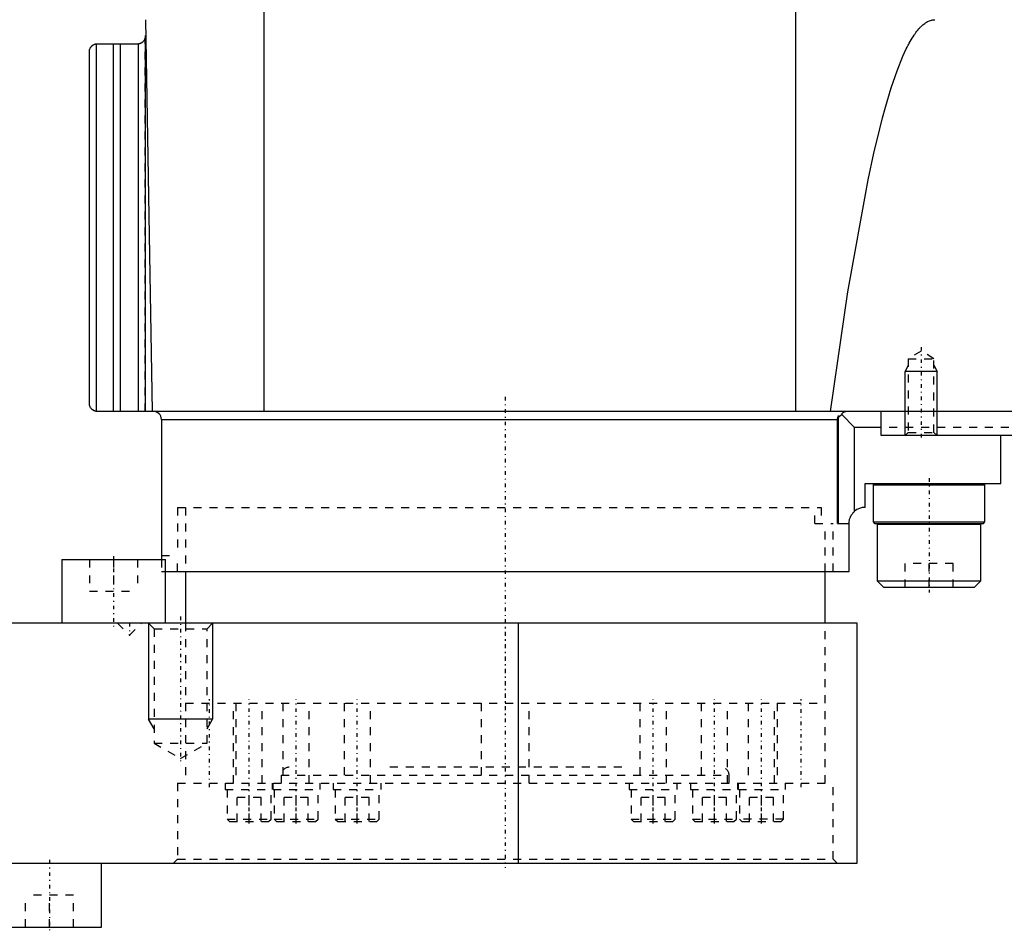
# Model space of a CAD drawing. Extents: x -171 to 292, y -1 to 583.
# Tile 2 of 5: x 59 to 182, y 138 to 251. Entities that reach past the tile are written whole.
import ezdxf

# ---------------------------------------------------------------- set-up
doc = ezdxf.new("R2010")
doc.units = 0
doc.linetypes.add('CENTER', pattern=[1.5, 0.45, -0.5, 0.05, -0.5])
doc.linetypes.add('DASHED', pattern=[2, 1, -1])
for name, color, linetype in [('AM_0', 7, 'CONTINUOUS'), ('AM_10', 7, 'CONTINUOUS'), ('AM_3', 7, 'DASHED'), ('AM_7', 7, 'CENTER')]:
    doc.layers.add(name, color=color, linetype=linetype)

msp = doc.modelspace()

# ---------------------------------------------------------------- linework, layer by layer
at = {"layer": 'AM_0', "color": 7, "linetype": 'CONTINUOUS'}
for p, q in [((156.35, 202.5), (156.35, 280.58)), ((89.87, 202.5), (89.87, 257.5)), ((75, 251.5), (75.86, 202.5)), ((74.98, 249.17), (74.98, 202.5)), ((68.86, 248.49), (68.86, 202.51)), ((69, 248.5), (74.03, 248.5)), ((70.95, 248.5), (70.95, 202.5)), ((71.86, 248.5), (71.86, 202.5)), ((74.11, 248.5), (74.11, 202.5)), ((68, 203.5), (68, 247.5)), ((291.64, 202.5), (69, 202.5)), ((161.7, 188.5), (161.7, 201.99)), ((163.7, 200.5), (162.08, 202.12)), ((167, 199.5), (167, 202.5)), ((77, 201.5), (77, 184.5)), ((77, 201.5), (161.57, 201.5)), ((161.57, 188.5), (161.57, 201.5)), ((163.7, 190.02), (163.7, 200.5)), ((167, 200.5), (163.7, 200.5)), ((291.64, 199.5), (167, 199.5)), ((182, 193.5), (182, 199.5)), ((165, 190.5), (165, 193.5)), ((165, 193.5), (182, 193.5)), ((166.2, 193.5), (166, 193.3)), ((180, 193.3), (179.8, 193.5)), ((166, 193.3), (166, 188.7)), ((166, 193.3), (180, 193.3)), ((180, 188.7), (180, 193.3)), ((161.57, 188.5), (163, 188.5)), ((163, 182.5), (163, 188.5)), ((166, 188.7), (166.2, 188.5)), ((166, 188.7), (180, 188.7)), ((166.2, 188.5), (179.8, 188.5)), ((166.6, 188.5), (166.5, 188.4)), ((166.5, 188.4), (166.5, 181.3)), ((166.5, 188.4), (179.5, 188.4)), ((179.5, 188.4), (179.4, 188.5)), ((179.5, 181.3), (179.5, 188.4)), ((179.8, 188.5), (180, 188.7)), ((64.53, 184), (64.53, 176)), ((64.53, 184), (77.53, 184)), ((77, 184.5), (77.03, 184.5)), ((77.03, 184.5), (77.03, 184)), ((77.53, 176), (77.53, 184)), ((77.53, 182.5), (163, 182.5)), ((80, 182.5), (80, 176)), ((160, 176), (160, 182.5)), ((166.5, 181.3), (167.3, 180.5)), ((166.5, 181.3), (179.5, 181.3)), ((178.7, 180.5), (179.5, 181.3)), ((167.3, 180.5), (178.7, 180.5)), ((164, 176), (-48.5, 176)), ((121.65, 146), (121.65, 176)), ((164, 146), (164, 176)), ((-48.5, 146), (164, 146)), ((69.5, 138), (69.5, 146)), ((56.5, 138), (69.5, 138))]:
    msp.add_line(p, q, dxfattribs=at)
for points in [[(160.69, 202.5, 0), (162.85, 217.46, 0), (165.38, 231.48, 0), (166.11, 234.81, 0), (166.83, 237.84, 0), (167.2, 239.24, 0), (167.56, 240.56, 0), (168.28, 242.98, 0), (169.01, 245.1, 0), (169.73, 246.92, 0), (170.16, 247.84, 0), (170.28, 248.08, 0), (170.4, 248.32, 0), (170.46, 248.43, 0), (170.52, 248.55, 0), (170.64, 248.76, 0), (170.76, 248.97, 0), (170.88, 249.18, 0), (171.01, 249.37, 0), (171.13, 249.56, 0), (171.19, 249.64, 0), (171.25, 249.73, 0), (171.37, 249.9, 0), (171.49, 250.06, 0), (171.55, 250.14, 0), (171.61, 250.21, 0), (171.73, 250.35, 0), (171.85, 250.49, 0), (171.91, 250.55, 0), (171.97, 250.62, 0), (172.1, 250.73, 0), (172.22, 250.84, 0), (172.34, 250.94, 0), (172.46, 251.04, 0), (172.58, 251.12, 0), (172.64, 251.16, 0), (172.7, 251.2, 0), (172.82, 251.26, 0), (172.94, 251.32, 0), (173.06, 251.37, 0), (173.19, 251.41, 0), (173.31, 251.45, 0), (173.37, 251.46, 0), (173.43, 251.47, 0), (173.55, 251.49, 0), (173.67, 251.5, 0), (173.73, 251.5, 0)], [(74.11, 248.5, 0), (74.12, 248.5, 0), (74.13, 248.5, 0), (74.15, 248.51, 0), (74.16, 248.51, 0), (74.16, 248.51, 0), (74.18, 248.51, 0), (74.19, 248.51, 0), (74.2, 248.51, 0), (74.22, 248.52, 0), (74.23, 248.52, 0), (74.24, 248.52, 0), (74.25, 248.52, 0), (74.26, 248.53, 0), (74.27, 248.53, 0), (74.29, 248.53, 0), (74.3, 248.54, 0), (74.31, 248.54, 0), (74.32, 248.54, 0), (74.33, 248.54, 0), (74.34, 248.55, 0), (74.35, 248.55, 0), (74.36, 248.55, 0), (74.37, 248.56, 0), (74.38, 248.56, 0), (74.39, 248.57, 0), (74.4, 248.57, 0), (74.41, 248.57, 0), (74.42, 248.58, 0), (74.43, 248.58, 0), (74.44, 248.59, 0), (74.46, 248.59, 0), (74.47, 248.6, 0), (74.47, 248.6, 0), (74.48, 248.6, 0), (74.49, 248.61, 0), (74.5, 248.62, 0), (74.52, 248.62, 0), (74.53, 248.63, 0), (74.54, 248.64, 0), (74.54, 248.64, 0), (74.55, 248.64, 0), (74.56, 248.65, 0), (74.57, 248.66, 0), (74.58, 248.66, 0), (74.59, 248.67, 0), (74.6, 248.68, 0), (74.61, 248.68, 0), (74.61, 248.68, 0), (74.62, 248.69, 0), (74.63, 248.7, 0), (74.64, 248.71, 0), (74.65, 248.71, 0), (74.66, 248.72, 0), (74.67, 248.72, 0), (74.67, 248.73, 0), (74.68, 248.74, 0), (74.69, 248.74, 0), (74.72, 248.77, 0), (74.74, 248.79, 0), (74.77, 248.82, 0), (74.81, 248.87, 0), (74.85, 248.92, 0), (74.88, 248.97, 0), (74.91, 249.02, 0), (74.92, 249.04, 0), (74.93, 249.05, 0), (74.93, 249.06, 0), (74.93, 249.06, 0), (74.94, 249.07, 0), (74.94, 249.07, 0), (74.94, 249.08, 0), (74.94, 249.08, 0), (74.95, 249.09, 0), (74.95, 249.09, 0), (74.95, 249.1, 0), (74.95, 249.1, 0), (74.95, 249.11, 0), (74.96, 249.11, 0), (74.96, 249.12, 0), (74.96, 249.13, 0), (74.96, 249.13, 0), (74.97, 249.14, 0), (74.97, 249.14, 0), (74.97, 249.14, 0), (74.97, 249.15, 0), (74.97, 249.15, 0), (74.97, 249.16, 0), (74.97, 249.16, 0), (74.98, 249.16, 0), (74.98, 249.16, 0), (74.98, 249.17, 0), (74.98, 249.17, 0), (74.98, 249.17, 0), (74.98, 249.17, 0)], [(68, 247.5, 0), (68, 247.51, 0), (68, 247.52, 0), (68, 247.54, 0), (68, 247.54, 0), (68, 247.55, 0), (68, 247.56, 0), (68, 247.58, 0), (68, 247.59, 0), (68.01, 247.6, 0), (68.01, 247.62, 0), (68.01, 247.62, 0), (68.01, 247.63, 0), (68.01, 247.64, 0), (68.01, 247.65, 0), (68.01, 247.67, 0), (68.02, 247.68, 0), (68.02, 247.69, 0), (68.02, 247.7, 0), (68.02, 247.7, 0), (68.02, 247.71, 0), (68.03, 247.73, 0), (68.03, 247.73, 0), (68.03, 247.74, 0), (68.03, 247.75, 0), (68.03, 247.76, 0), (68.04, 247.77, 0), (68.04, 247.77, 0), (68.04, 247.78, 0), (68.04, 247.8, 0), (68.06, 247.83, 0), (68.08, 247.9, 0), (68.11, 247.96, 0), (68.15, 248.03, 0), (68.19, 248.09, 0), (68.21, 248.12, 0), (68.24, 248.15, 0), (68.27, 248.18, 0), (68.28, 248.19, 0), (68.29, 248.2, 0), (68.29, 248.21, 0), (68.3, 248.21, 0), (68.3, 248.22, 0), (68.31, 248.23, 0), (68.32, 248.24, 0), (68.33, 248.25, 0), (68.34, 248.25, 0), (68.35, 248.26, 0), (68.35, 248.26, 0), (68.36, 248.27, 0), (68.37, 248.28, 0), (68.38, 248.29, 0), (68.39, 248.3, 0), (68.41, 248.3, 0), (68.41, 248.31, 0), (68.42, 248.31, 0), (68.43, 248.32, 0), (68.44, 248.33, 0), (68.45, 248.34, 0), (68.46, 248.34, 0), (68.47, 248.35, 0), (68.48, 248.35, 0), (68.49, 248.36, 0), (68.5, 248.36, 0), (68.51, 248.37, 0), (68.52, 248.38, 0), (68.54, 248.39, 0), (68.55, 248.39, 0), (68.55, 248.4, 0), (68.56, 248.4, 0), (68.57, 248.41, 0), (68.59, 248.41, 0), (68.6, 248.41, 0), (68.6, 248.42, 0), (68.62, 248.42, 0), (68.63, 248.43, 0), (68.64, 248.43, 0), (68.64, 248.43, 0), (68.66, 248.44, 0), (68.67, 248.45, 0), (68.69, 248.45, 0), (68.7, 248.45, 0), (68.72, 248.46, 0), (68.72, 248.46, 0), (68.73, 248.46, 0), (68.75, 248.47, 0), (68.76, 248.47, 0), (68.78, 248.47, 0), (68.79, 248.48, 0), (68.81, 248.48, 0), (68.82, 248.48, 0), (68.82, 248.48, 0), (68.84, 248.49, 0), (68.85, 248.49, 0), (68.86, 248.49, 0)], [(68.86, 248.49, 0), (68.88, 248.49, 0), (68.93, 248.5, 0), (68.98, 248.5, 0), (69, 248.5, 0)], [(74.03, 248.5, 0), (74.05, 248.5, 0), (74.07, 248.5, 0), (74.1, 248.5, 0), (74.11, 248.5, 0)], [(68.86, 202.51, 0), (68.85, 202.51, 0), (68.84, 202.51, 0), (68.82, 202.52, 0), (68.82, 202.52, 0), (68.81, 202.52, 0), (68.79, 202.52, 0), (68.78, 202.53, 0), (68.76, 202.53, 0), (68.75, 202.53, 0), (68.73, 202.54, 0), (68.72, 202.54, 0), (68.72, 202.54, 0), (68.7, 202.55, 0), (68.69, 202.55, 0), (68.67, 202.55, 0), (68.66, 202.56, 0), (68.64, 202.57, 0), (68.64, 202.57, 0), (68.63, 202.57, 0), (68.62, 202.58, 0), (68.6, 202.58, 0), (68.6, 202.59, 0), (68.59, 202.59, 0), (68.57, 202.59, 0), (68.56, 202.6, 0), (68.55, 202.6, 0), (68.55, 202.61, 0), (68.54, 202.61, 0), (68.52, 202.62, 0), (68.51, 202.63, 0), (68.5, 202.64, 0), (68.49, 202.64, 0), (68.48, 202.65, 0), (68.47, 202.65, 0), (68.46, 202.66, 0), (68.45, 202.66, 0), (68.44, 202.67, 0), (68.43, 202.68, 0), (68.42, 202.69, 0), (68.41, 202.69, 0), (68.41, 202.7, 0), (68.39, 202.7, 0), (68.38, 202.71, 0), (68.37, 202.72, 0), (68.36, 202.73, 0), (68.35, 202.74, 0), (68.35, 202.74, 0), (68.34, 202.75, 0), (68.33, 202.75, 0), (68.32, 202.76, 0), (68.31, 202.77, 0), (68.3, 202.78, 0), (68.3, 202.79, 0), (68.29, 202.79, 0), (68.29, 202.8, 0), (68.28, 202.81, 0), (68.27, 202.82, 0), (68.24, 202.85, 0), (68.21, 202.88, 0), (68.19, 202.91, 0), (68.15, 202.97, 0), (68.11, 203.04, 0), (68.08, 203.1, 0), (68.06, 203.17, 0), (68.04, 203.2, 0), (68.04, 203.22, 0), (68.04, 203.23, 0), (68.04, 203.23, 0), (68.03, 203.24, 0), (68.03, 203.25, 0), (68.03, 203.26, 0), (68.03, 203.27, 0), (68.03, 203.27, 0), (68.02, 203.29, 0), (68.02, 203.3, 0), (68.02, 203.3, 0), (68.02, 203.31, 0), (68.02, 203.32, 0), (68.01, 203.33, 0), (68.01, 203.35, 0), (68.01, 203.36, 0), (68.01, 203.37, 0), (68.01, 203.38, 0), (68.01, 203.38, 0), (68.01, 203.4, 0), (68, 203.41, 0), (68, 203.42, 0), (68, 203.44, 0), (68, 203.45, 0), (68, 203.46, 0), (68, 203.46, 0), (68, 203.48, 0), (68, 203.49, 0), (68, 203.5, 0)], [(69, 202.5, 0), (68.98, 202.5, 0), (68.93, 202.5, 0), (68.88, 202.51, 0), (68.86, 202.51, 0)], [(161.57, 201.5, 0), (161.57, 201.51, 0), (161.57, 201.54, 0), (161.57, 201.57, 0), (161.57, 201.58, 0), (161.57, 201.6, 0), (161.58, 201.63, 0), (161.58, 201.65, 0), (161.59, 201.68, 0), (161.59, 201.71, 0), (161.6, 201.74, 0), (161.6, 201.75, 0), (161.61, 201.77, 0), (161.62, 201.8, 0), (161.62, 201.82, 0), (161.63, 201.85, 0), (161.64, 201.87, 0), (161.66, 201.9, 0), (161.66, 201.91, 0), (161.67, 201.92, 0), (161.68, 201.95, 0), (161.69, 201.97, 0), (161.7, 201.99, 0)], [(161.7, 201.99, 0), (161.7, 201.97, 0), (161.7, 201.94, 0), (161.71, 201.91, 0), (161.71, 201.9, 0), (161.71, 201.89, 0), (161.72, 201.88, 0), (161.72, 201.88, 0), (161.72, 201.87, 0), (161.72, 201.87, 0), (161.72, 201.87, 0), (161.73, 201.87, 0), (161.73, 201.87, 0), (161.73, 201.86, 0), (161.73, 201.86, 0), (161.73, 201.86, 0), (161.73, 201.86, 0), (161.74, 201.86, 0), (161.74, 201.86, 0), (161.74, 201.86, 0), (161.74, 201.85, 0), (161.74, 201.85, 0), (161.75, 201.85, 0), (161.75, 201.85, 0), (161.75, 201.85, 0), (161.75, 201.85, 0), (161.75, 201.85, 0), (161.75, 201.85, 0), (161.76, 201.85, 0), (161.76, 201.85, 0), (161.76, 201.85, 0), (161.76, 201.85, 0), (161.76, 201.85, 0), (161.77, 201.85, 0), (161.77, 201.85, 0), (161.77, 201.85, 0), (161.77, 201.85, 0), (161.77, 201.85, 0), (161.78, 201.85, 0), (161.78, 201.85, 0), (161.78, 201.85, 0), (161.78, 201.85, 0), (161.78, 201.86, 0), (161.79, 201.86, 0), (161.79, 201.86, 0), (161.79, 201.86, 0), (161.79, 201.86, 0), (161.8, 201.86, 0), (161.8, 201.86, 0), (161.8, 201.87, 0), (161.81, 201.87, 0), (161.81, 201.87, 0), (161.81, 201.87, 0), (161.81, 201.87, 0), (161.82, 201.88, 0), (161.82, 201.88, 0), (161.83, 201.88, 0), (161.83, 201.88, 0), (161.83, 201.89, 0), (161.84, 201.89, 0), (161.84, 201.89, 0), (161.84, 201.9, 0), (161.85, 201.9, 0), (161.86, 201.91, 0), (161.89, 201.94, 0), (161.93, 201.98, 0), (161.95, 202, 0), (161.97, 202.01, 0), (162.01, 202.05, 0), (162.06, 202.1, 0), (162.08, 202.12, 0)], [(162.08, 202.12, 0), (162.09, 202.14, 0), (162.11, 202.18, 0), (162.14, 202.22, 0), (162.15, 202.24, 0), (162.16, 202.25, 0), (162.19, 202.29, 0), (162.22, 202.32, 0), (162.24, 202.34, 0), (162.27, 202.37, 0), (162.3, 202.39, 0), (162.32, 202.4, 0), (162.33, 202.42, 0), (162.36, 202.43, 0), (162.39, 202.45, 0), (162.43, 202.46, 0), (162.46, 202.48, 0), (162.49, 202.49, 0), (162.51, 202.49, 0), (162.52, 202.49, 0), (162.55, 202.5, 0), (162.59, 202.5, 0), (162.6, 202.5, 0)], [(163, 188.5, 0), (163, 188.55, 0), (163.01, 188.64, 0), (163.01, 188.74, 0), (163.02, 188.78, 0), (163.03, 188.83, 0), (163.05, 188.92, 0), (163.07, 189.02, 0), (163.1, 189.11, 0), (163.13, 189.2, 0), (163.16, 189.29, 0), (163.18, 189.34, 0), (163.2, 189.38, 0), (163.25, 189.46, 0), (163.3, 189.55, 0), (163.35, 189.63, 0), (163.41, 189.71, 0), (163.47, 189.78, 0), (163.5, 189.82, 0), (163.53, 189.85, 0), (163.59, 189.92, 0), (163.66, 189.99, 0), (163.7, 190.02, 0)]]:
    msp.add_polyline3d(points, dxfattribs=at)
for centre, radius, start, end in [((74.03, 249.5), 1, 340.8041, 1), ((76, 201.5), 1, 0, 90), ((165, 188.5), 2, 90, 130.5416)]:
    msp.add_arc(centre, radius, start, end, dxfattribs=at)
at = {"layer": 'AM_10', "color": 7, "linetype": 'CONTINUOUS'}
for p, q in [((170.38, 208.3), (170, 207.5)), ((173.62, 208.3), (174, 207.5)), ((174, 207.5), (170, 207.5)), ((170, 199.5), (170, 207.5)), ((174, 199.5), (174, 207.5)), ((75.4, 176), (75.4, 164)), ((83.4, 176), (83.4, 164)), ((83.4, 164), (75.4, 164)), ((76.08, 162.8), (75.4, 164)), ((82.72, 162.8), (83.4, 164))]:
    msp.add_line(p, q, dxfattribs=at)
at = {"layer": 'AM_3', "color": 6, "linetype": 'DASHED'}
for p, q in [((74.98, 249.17), (74.98, 202.5)), ((74.99, 202.5), (74.99, 249.2)), ((74.11, 248.5), (74.11, 202.5)), ((172, 210.04), (170.38, 209.1)), ((173.62, 209.1), (172, 210.04)), ((170.38, 209.1), (170.38, 199.88)), ((170.38, 209.1), (173.62, 209.1)), ((173.62, 199.88), (173.62, 209.1)), ((185, 200.5), (167, 200.5)), ((170.38, 199.88), (170, 199.5)), ((170.38, 199.88), (173.62, 199.88)), ((174, 199.5), (173.62, 199.88)), ((79, 190.5), (79, 184.5)), ((79, 190.5), (159.5, 190.5)), ((80, 190.5), (80, 182.5)), ((158.7, 188.5), (158.7, 190.5)), ((159.5, 190.5), (159.5, 188.5)), ((158.7, 188.5), (161, 188.5)), ((160, 182.5), (160, 188.5)), ((161, 182.5), (161, 188.5)), ((68.03, 184), (68.03, 180)), ((71.03, 184), (71.03, 180)), ((74.03, 184), (74.03, 180)), ((77.03, 184.5), (79.03, 184.5)), ((77.03, 184), (77.03, 182.5)), ((77.04, 184), (77.53, 184)), ((79.03, 182.5), (79.03, 184.5)), ((170, 180.5), (170, 183.5)), ((176, 183.5), (170, 183.5)), ((173, 180.5), (173, 183.5)), ((176, 180.5), (176, 183.5)), ((77.03, 182.5), (77.53, 182.5)), ((68.03, 180), (74.03, 180)), ((71.5, 176), (73, 174.5)), ((73, 174.5), (74.5, 176)), ((75.4, 176), (76.08, 175.32)), ((76.08, 175.32), (76.08, 161)), ((76.08, 175.32), (82.72, 175.32)), ((80, 176), (80, 166)), ((82.72, 175.32), (83.4, 176)), ((82.72, 161), (82.72, 175.32)), ((160, 166), (160, 176)), ((80, 166), (160, 166)), ((80, 166), (80, 156)), ((80, 166), (160, 166)), ((86, 156), (86, 166)), ((86.31, 166), (86.31, 156)), ((89.61, 156), (89.61, 166)), ((92.19, 166), (92.19, 156)), ((95.49, 156), (95.49, 166)), ((99.85, 166), (99.85, 156)), ((103.15, 156), (103.15, 166)), ((117, 166), (117, 156)), ((123, 156), (123, 166)), ((136.85, 166), (136.85, 156)), ((140.15, 156), (140.15, 166)), ((144.51, 166), (144.51, 156)), ((147.81, 156), (147.81, 166)), ((150.39, 166), (150.39, 156)), ((153.69, 156), (153.69, 166)), ((154, 166), (154, 156)), ((160, 156), (160, 166)), ((76.08, 161), (79.4, 159.08)), ((76.08, 161), (82.72, 161)), ((79.4, 159.08), (82.72, 161)), ((134.59, 158), (105.41, 158)), ((92, 157), (92, 156)), ((92, 157), (148, 157)), ((148, 156), (148, 157)), ((79, 156), (79, 146.5)), ((79, 156), (161, 156)), ((84.96, 156), (84.96, 155.2)), ((84.96, 155.2), (96.84, 155.2)), ((85.21, 155.2), (85.21, 151.5)), ((90.71, 151.5), (90.71, 155.2)), ((90.84, 156), (90.84, 155.2)), ((90.96, 155.2), (90.96, 156)), ((91.09, 155.2), (91.09, 151.5)), ((96.59, 151.5), (96.59, 155.2)), ((96.84, 155.2), (96.84, 156)), ((98.5, 156), (98.5, 155.2)), ((98.5, 155.2), (104.5, 155.2)), ((98.75, 155.2), (98.75, 151.5)), ((104.25, 151.5), (104.25, 155.2)), ((104.5, 155.2), (104.5, 156)), ((135.5, 156), (135.5, 155.2)), ((135.5, 155.2), (141.5, 155.2)), ((135.75, 155.2), (135.75, 151.5)), ((141.25, 151.5), (141.25, 155.2)), ((141.5, 155.2), (141.5, 156)), ((143.16, 156), (143.16, 155.2)), ((143.16, 155.2), (155.04, 155.2)), ((143.41, 155.2), (143.41, 151.5)), ((148.91, 151.5), (148.91, 155.2)), ((149.04, 156), (149.04, 155.2)), ((149.16, 155.2), (149.16, 156)), ((149.29, 155.2), (149.29, 151.5)), ((154.79, 151.5), (154.79, 155.2)), ((155.04, 155.2), (155.04, 156)), ((161, 146.5), (161, 156)), ((86.46, 151.2), (86.46, 154.2)), ((89.46, 154.2), (86.46, 154.2)), ((87.96, 151.2), (87.96, 154.2)), ((89.46, 151.2), (89.46, 154.2)), ((92.34, 151.2), (92.34, 154.2)), ((95.34, 154.2), (92.34, 154.2)), ((93.84, 151.2), (93.84, 154.2)), ((95.34, 151.2), (95.34, 154.2)), ((100, 151.2), (100, 154.2)), ((103, 154.2), (100, 154.2)), ((101.5, 151.2), (101.5, 154.2)), ((103, 151.2), (103, 154.2)), ((137, 151.2), (137, 154.2)), ((140, 154.2), (137, 154.2)), ((138.5, 151.2), (138.5, 154.2)), ((140, 151.2), (140, 154.2)), ((144.66, 151.2), (144.66, 154.2)), ((147.66, 154.2), (144.66, 154.2)), ((146.16, 151.2), (146.16, 154.2)), ((147.66, 151.2), (147.66, 154.2)), ((150.54, 151.2), (150.54, 154.2)), ((153.54, 154.2), (150.54, 154.2)), ((152.04, 151.2), (152.04, 154.2)), ((153.54, 151.2), (153.54, 154.2)), ((85.21, 151.5), (85.51, 151.2)), ((85.21, 151.5), (90.71, 151.5)), ((90.41, 151.2), (90.71, 151.5)), ((91.09, 151.5), (91.39, 151.2)), ((91.09, 151.5), (96.59, 151.5)), ((96.29, 151.2), (96.59, 151.5)), ((98.75, 151.5), (99.05, 151.2)), ((98.75, 151.5), (104.25, 151.5)), ((103.95, 151.2), (104.25, 151.5)), ((135.75, 151.5), (136.05, 151.2)), ((135.75, 151.5), (141.25, 151.5)), ((140.95, 151.2), (141.25, 151.5)), ((143.41, 151.5), (143.71, 151.2)), ((143.41, 151.5), (148.91, 151.5)), ((148.61, 151.2), (148.91, 151.5)), ((149.29, 151.5), (149.59, 151.2)), ((154.79, 151.5), (149.29, 151.5)), ((154.49, 151.2), (154.79, 151.5)), ((85.51, 151.2), (90.41, 151.2)), ((91.39, 151.2), (96.29, 151.2)), ((99.05, 151.2), (103.95, 151.2)), ((136.05, 151.2), (140.95, 151.2)), ((143.71, 151.2), (148.61, 151.2)), ((149.59, 151.2), (154.49, 151.2)), ((79, 146.5), (78.5, 146)), ((79, 146.5), (161, 146.5)), ((161.5, 146), (161, 146.5)), ((60, 138), (60, 142)), ((66, 142), (60, 142)), ((63, 138), (63, 142)), ((66, 138), (66, 142))]:
    msp.add_line(p, q, dxfattribs=at)
for points in [[(74.11, 248.5, 0), (74.12, 248.5, 0), (74.13, 248.5, 0), (74.15, 248.51, 0), (74.15, 248.51, 0), (74.16, 248.51, 0), (74.17, 248.51, 0), (74.19, 248.51, 0), (74.2, 248.51, 0), (74.21, 248.52, 0), (74.23, 248.52, 0), (74.23, 248.52, 0), (74.24, 248.52, 0), (74.25, 248.52, 0), (74.27, 248.53, 0), (74.28, 248.53, 0), (74.29, 248.53, 0), (74.31, 248.54, 0), (74.31, 248.54, 0), (74.32, 248.54, 0), (74.33, 248.55, 0), (74.34, 248.55, 0), (74.35, 248.55, 0), (74.36, 248.55, 0), (74.37, 248.56, 0), (74.38, 248.56, 0), (74.39, 248.56, 0), (74.39, 248.57, 0), (74.41, 248.57, 0), (74.42, 248.58, 0), (74.43, 248.58, 0), (74.44, 248.59, 0), (74.45, 248.59, 0), (74.46, 248.59, 0), (74.46, 248.6, 0), (74.48, 248.6, 0), (74.49, 248.61, 0), (74.5, 248.61, 0), (74.51, 248.62, 0), (74.52, 248.63, 0), (74.53, 248.63, 0), (74.53, 248.63, 0), (74.54, 248.64, 0), (74.55, 248.64, 0), (74.56, 248.65, 0), (74.57, 248.66, 0), (74.58, 248.66, 0), (74.59, 248.67, 0), (74.59, 248.67, 0), (74.6, 248.68, 0), (74.61, 248.68, 0), (74.62, 248.69, 0), (74.63, 248.7, 0), (74.64, 248.71, 0), (74.65, 248.71, 0), (74.65, 248.71, 0), (74.66, 248.72, 0), (74.67, 248.73, 0), (74.7, 248.75, 0), (74.72, 248.77, 0), (74.75, 248.8, 0), (74.79, 248.84, 0), (74.83, 248.89, 0), (74.86, 248.94, 0), (74.89, 248.99, 0), (74.92, 249.04, 0), (74.93, 249.06, 0), (74.94, 249.08, 0), (74.95, 249.11, 0), (74.96, 249.11, 0), (74.96, 249.12, 0), (74.96, 249.12, 0), (74.96, 249.13, 0), (74.96, 249.13, 0), (74.97, 249.14, 0), (74.97, 249.14, 0), (74.97, 249.15, 0), (74.97, 249.16, 0), (74.97, 249.16, 0), (74.98, 249.16, 0), (74.98, 249.17, 0), (74.98, 249.17, 0), (74.98, 249.17, 0)], [(74.98, 249.17, 0), (74.98, 249.18, 0), (74.98, 249.18, 0), (74.98, 249.18, 0), (74.98, 249.18, 0), (74.98, 249.18, 0), (74.98, 249.19, 0), (74.98, 249.19, 0), (74.99, 249.19, 0), (74.99, 249.19, 0), (74.99, 249.19, 0), (74.99, 249.2, 0), (74.99, 249.2, 0), (74.99, 249.2, 0), (74.99, 249.2, 0), (74.99, 249.2, 0), (74.99, 249.2, 0), (74.99, 249.2, 0), (74.99, 249.2, 0), (74.99, 249.2, 0), (74.99, 249.2, 0), (74.99, 249.2, 0), (74.99, 249.2, 0)]]:
    msp.add_polyline3d(points, dxfattribs=at)
for centre, start, end in [((93, 157), 90, 180), ((147, 157), 0, 90)]:
    msp.add_arc(centre, 1, start, end, dxfattribs=at)
at = {"layer": 'AM_7', "color": 4, "linetype": 'CENTER'}
for p, q in [((172, 210.56), (172, 198.97)), ((120, 204.32), (120, 164.18)), ((173, 194.15), (173, 179.85)), ((71.03, 184.4), (71.03, 175.6)), ((79.4, 176.85), (79.4, 158.24)), ((120, 176.5), (120, 145.4)), ((73, 176.07), (73, 174.43)), ((83, 155.5), (83, 166.5)), ((87.96, 150.96), (87.96, 166.5)), ((93.84, 150.96), (93.84, 166.5)), ((101.5, 150.96), (101.5, 166.5)), ((138.5, 150.96), (138.5, 166.5)), ((146.16, 150.96), (146.16, 166.5)), ((152.04, 150.96), (152.04, 166.5)), ((157, 155.5), (157, 166.5)), ((63, 146.4), (63, 137.6))]:
    msp.add_line(p, q, dxfattribs=at)

doc.saveas('drawing.dxf')
